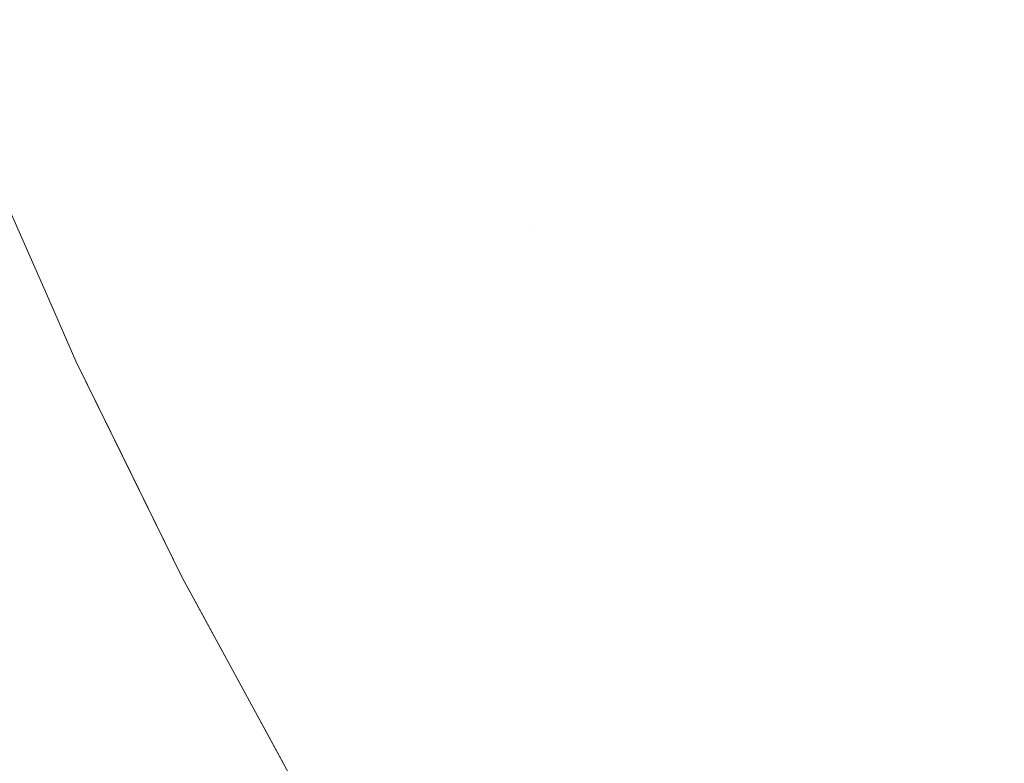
# Model space of a CAD drawing. Header units: centimetres. Extents: x -44.1 to 45.2, y 4.2 to 6.
# Tile 146 of 256: x -14.0856 to -14.0608, y 4.6365 to 4.6552. Entities that reach past the tile are written whole.
import ezdxf

# ---------------------------------------------------------------- set-up
doc = ezdxf.new("R2010")
doc.units = ezdxf.units.CM
doc.header["$LTSCALE"] = 2.54
doc.layers.add('Lucido design-1', color=7, linetype='Continuous')

# ---------------------------------------------------------------- blocks, each defined once
blk = doc.blocks.new('Gruppo-4-1')
at = {"color": 7, "linetype": 'Continuous', "lineweight": 9}
blk.add_3dface([(-43.918995, 5.900212, -2276.22217), (-43.918995, 4.300212, -2276.22217), (45.04592, 4.300212, -2276.22217), (45.04592, 5.900212, -2276.22217)], dxfattribs=at)
for points, invisible_edges in [([(-14.063645, 4.658898, -2276.669608), (-14.062256, 4.655431, -2276.669608), (-14.06439, 4.655114, -2276.671794), (-14.065789, 4.658605, -2276.671794)], 15), ([(-14.065789, 4.658605, -2276.671794), (-14.06439, 4.655114, -2276.671794), (-14.066426, 4.654811, -2276.674006), (-14.067834, 4.658325, -2276.674006)], 15), ([(-14.067834, 4.658325, -2276.674006), (-14.066426, 4.654811, -2276.674006), (-14.068363, 4.654522, -2276.676241), (-14.06978, 4.658059, -2276.676241)], 15), ([(-14.06978, 4.658059, -2276.676241), (-14.068363, 4.654522, -2276.676241), (-14.070201, 4.654249, -2276.678496), (-14.071626, 4.657807, -2276.678496)], 15), ([(-14.071626, 4.657807, -2276.678496), (-14.070201, 4.654249, -2276.678496), (-14.071938, 4.65399, -2276.680769), (-14.073372, 4.657568, -2276.680769)], 15), ([(-14.073372, 4.657568, -2276.680769), (-14.071938, 4.65399, -2276.680769), (-14.073574, 4.653747, -2276.683058), (-14.075016, 4.657343, -2276.683058)], 15), ([(-14.075016, 4.657343, -2276.683058), (-14.073574, 4.653747, -2276.683058), (-14.07511, 4.653518, -2276.68536), (-14.076559, 4.657133, -2276.68536)], 15), ([(-14.07584, 4.653409, -2276.686516), (-14.076545, 4.653304, -2276.687674), (-14.078, 4.656935, -2276.687674), (-14.077292, 4.657032, -2276.686516)], 15), ([(-14.077292, 4.657032, -2276.686516), (-14.076559, 4.657133, -2276.68536), (-14.07511, 4.653518, -2276.68536), (-14.07584, 4.653409, -2276.686516)], 15), ([(-14.079974, 4.656666, -2276.691158), (-14.079341, 4.656752, -2276.689995), (-14.07788, 4.653106, -2276.689995), (-14.078509, 4.653012, -2276.691158)], 15), ([(-14.077225, 4.653203, -2276.688833), (-14.07788, 4.653106, -2276.689995), (-14.079341, 4.656752, -2276.689995), (-14.078683, 4.656842, -2276.688833)], 15), ([(-14.078683, 4.656842, -2276.688833), (-14.078, 4.656935, -2276.687674), (-14.076545, 4.653304, -2276.687674), (-14.077225, 4.653203, -2276.688833)], 15), ([(-14.079694, 4.652836, -2276.693488), (-14.080249, 4.652753, -2276.694654), (-14.081721, 4.656427, -2276.694654), (-14.081164, 4.656503, -2276.693488)], 15), ([(-14.081164, 4.656503, -2276.693488), (-14.080581, 4.656583, -2276.692323), (-14.079114, 4.652922, -2276.692323), (-14.079694, 4.652836, -2276.693488)], 15), ([(-14.078509, 4.653012, -2276.691158), (-14.079114, 4.652922, -2276.692323), (-14.080581, 4.656583, -2276.692323), (-14.079974, 4.656666, -2276.691158)], 15), ([(-14.081766, 4.652527, -2276.698154), (-14.082223, 4.652459, -2276.699319), (-14.083704, 4.656156, -2276.699319), (-14.083245, 4.656219, -2276.698154)], 15), ([(-14.083245, 4.656219, -2276.698154), (-14.082762, 4.656285, -2276.696987), (-14.081285, 4.652599, -2276.696987), (-14.081766, 4.652527, -2276.698154)], 15), ([(-14.080779, 4.652674, -2276.695821), (-14.081285, 4.652599, -2276.696987), (-14.082762, 4.656285, -2276.696987), (-14.082254, 4.656354, -2276.695821)], 15), ([(-14.082254, 4.656354, -2276.695821), (-14.081721, 4.656427, -2276.694654), (-14.080249, 4.652753, -2276.694654), (-14.080779, 4.652674, -2276.695821)], 15), ([(-14.083449, 4.652277, -2276.702812), (-14.08381, 4.652223, -2276.703974), (-14.085299, 4.655938, -2276.703974), (-14.084936, 4.655987, -2276.702812)], 15), ([(-14.084936, 4.655987, -2276.702812), (-14.08455, 4.65604, -2276.701649), (-14.083064, 4.652334, -2276.701649), (-14.083449, 4.652277, -2276.702812)], 15), ([(-14.082656, 4.652395, -2276.700485), (-14.083064, 4.652334, -2276.701649), (-14.08455, 4.65604, -2276.701649), (-14.084139, 4.656096, -2276.700485)], 15), ([(-14.084139, 4.656096, -2276.700485), (-14.083704, 4.656156, -2276.699319), (-14.082223, 4.652459, -2276.699319), (-14.082656, 4.652395, -2276.700485)], 15), ([(-14.087186, 4.65568, -2276.712043), (-14.086984, 4.655707, -2276.710899), (-14.085488, 4.651973, -2276.710899), (-14.085688, 4.651943, -2276.712043)], 15), ([(-14.085266, 4.652006, -2276.709751), (-14.085488, 4.651973, -2276.710899), (-14.086984, 4.655707, -2276.710899), (-14.086761, 4.655738, -2276.709751)], 15), ([(-14.086761, 4.655738, -2276.709751), (-14.086515, 4.655772, -2276.7086), (-14.08502, 4.652043, -2276.7086), (-14.085266, 4.652006, -2276.709751)], 15), ([(-14.084753, 4.652083, -2276.707447), (-14.08502, 4.652043, -2276.7086), (-14.086515, 4.655772, -2276.7086), (-14.086245, 4.655808, -2276.707447)], 15), ([(-14.086245, 4.655808, -2276.707447), (-14.085953, 4.655848, -2276.706291), (-14.084462, 4.652126, -2276.706291), (-14.084753, 4.652083, -2276.707447)], 15), ([(-14.084148, 4.652173, -2276.705134), (-14.084462, 4.652126, -2276.706291), (-14.085953, 4.655848, -2276.706291), (-14.085638, 4.655891, -2276.705134)], 15), ([(-14.085638, 4.655891, -2276.705134), (-14.085299, 4.655938, -2276.703974), (-14.08381, 4.652223, -2276.703974), (-14.084148, 4.652173, -2276.705134)], 15), ([(-14.060732, 4.651929, -2276.669608), (-14.062256, 4.655431, -2276.669608), (-14.060025, 4.655763, -2276.667449), (-14.058512, 4.652287, -2276.667449)], 15), ([(-14.062855, 4.651586, -2276.671794), (-14.06439, 4.655114, -2276.671794), (-14.062256, 4.655431, -2276.669608), (-14.060732, 4.651929, -2276.669608)], 15), ([(-14.06488, 4.65126, -2276.674006), (-14.066426, 4.654811, -2276.674006), (-14.06439, 4.655114, -2276.671794), (-14.062855, 4.651586, -2276.671794)], 15), ([(-14.066808, 4.650949, -2276.676241), (-14.068363, 4.654522, -2276.676241), (-14.066426, 4.654811, -2276.674006), (-14.06488, 4.65126, -2276.674006)], 15), ([(-14.068636, 4.650654, -2276.678496), (-14.070201, 4.654249, -2276.678496), (-14.068363, 4.654522, -2276.676241), (-14.066808, 4.650949, -2276.676241)], 15), ([(-14.070364, 4.650375, -2276.680769), (-14.071938, 4.65399, -2276.680769), (-14.070201, 4.654249, -2276.678496), (-14.068636, 4.650654, -2276.678496)], 15), ([(-14.071993, 4.650112, -2276.683058), (-14.073574, 4.653747, -2276.683058), (-14.071938, 4.65399, -2276.680769), (-14.070364, 4.650375, -2276.680769)], 15), ([(-14.072769, 4.649987, -2276.684208), (-14.073521, 4.649866, -2276.68536), (-14.07511, 4.653518, -2276.68536), (-14.073574, 4.653747, -2276.683058)], 15), ([(-14.073574, 4.653747, -2276.683058), (-14.071993, 4.650112, -2276.683058), (-14.072769, 4.649987, -2276.684208)], 11), ([(-14.07584, 4.653409, -2276.686516), (-14.07511, 4.653518, -2276.68536), (-14.073521, 4.649866, -2276.68536), (-14.074247, 4.649749, -2276.686516)], 15), ([(-14.077225, 4.653203, -2276.688833), (-14.076545, 4.653304, -2276.687674), (-14.074948, 4.649636, -2276.687674), (-14.075625, 4.649526, -2276.688833)], 15), ([(-14.074247, 4.649749, -2276.686516), (-14.074948, 4.649636, -2276.687674), (-14.076545, 4.653304, -2276.687674), (-14.07584, 4.653409, -2276.686516)], 15), ([(-14.076903, 4.64932, -2276.691158), (-14.077504, 4.649223, -2276.692323), (-14.079114, 4.652922, -2276.692323), (-14.078509, 4.653012, -2276.691158)], 15), ([(-14.078509, 4.653012, -2276.691158), (-14.07788, 4.653106, -2276.689995), (-14.076276, 4.649421, -2276.689995), (-14.076903, 4.64932, -2276.691158)], 15), ([(-14.075625, 4.649526, -2276.688833), (-14.076276, 4.649421, -2276.689995), (-14.07788, 4.653106, -2276.689995), (-14.077225, 4.653203, -2276.688833)], 15), ([(-14.080779, 4.652674, -2276.695821), (-14.080249, 4.652753, -2276.694654), (-14.078633, 4.649041, -2276.694654), (-14.079161, 4.648956, -2276.695821)], 15), ([(-14.078081, 4.64913, -2276.693488), (-14.078633, 4.649041, -2276.694654), (-14.080249, 4.652753, -2276.694654), (-14.079694, 4.652836, -2276.693488)], 15), ([(-14.079694, 4.652836, -2276.693488), (-14.079114, 4.652922, -2276.692323), (-14.077504, 4.649223, -2276.692323), (-14.078081, 4.64913, -2276.693488)], 15), ([(-14.080143, 4.648798, -2276.698154), (-14.080597, 4.648724, -2276.699319), (-14.082223, 4.652459, -2276.699319), (-14.081766, 4.652527, -2276.698154)], 15), ([(-14.081766, 4.652527, -2276.698154), (-14.081285, 4.652599, -2276.696987), (-14.079664, 4.648875, -2276.696987), (-14.080143, 4.648798, -2276.698154)], 15), ([(-14.079161, 4.648956, -2276.695821), (-14.079664, 4.648875, -2276.696987), (-14.081285, 4.652599, -2276.696987), (-14.080779, 4.652674, -2276.695821)], 15), ([(-14.084148, 4.652173, -2276.705134), (-14.08381, 4.652223, -2276.703974), (-14.082176, 4.64847, -2276.703974), (-14.082512, 4.648415, -2276.705134)], 15), ([(-14.081817, 4.648528, -2276.702812), (-14.082176, 4.64847, -2276.703974), (-14.08381, 4.652223, -2276.703974), (-14.083449, 4.652277, -2276.702812)], 15), ([(-14.083449, 4.652277, -2276.702812), (-14.083064, 4.652334, -2276.701649), (-14.081435, 4.648589, -2276.701649), (-14.081817, 4.648528, -2276.702812)], 15), ([(-14.081028, 4.648655, -2276.700485), (-14.081435, 4.648589, -2276.701649), (-14.083064, 4.652334, -2276.701649), (-14.082656, 4.652395, -2276.700485)], 15), ([(-14.082656, 4.652395, -2276.700485), (-14.082223, 4.652459, -2276.699319), (-14.080597, 4.648724, -2276.699319), (-14.081028, 4.648655, -2276.700485)], 15), ([(-14.083625, 4.648236, -2276.709751), (-14.083846, 4.6482, -2276.710899), (-14.085488, 4.651973, -2276.710899), (-14.085266, 4.652006, -2276.709751)], 15), ([(-14.085266, 4.652006, -2276.709751), (-14.08502, 4.652043, -2276.7086), (-14.083381, 4.648275, -2276.7086), (-14.083625, 4.648236, -2276.709751)], 15), ([(-14.083114, 4.648318, -2276.707447), (-14.083381, 4.648275, -2276.7086), (-14.08502, 4.652043, -2276.7086), (-14.084753, 4.652083, -2276.707447)], 15), ([(-14.084753, 4.652083, -2276.707447), (-14.084462, 4.652126, -2276.706291), (-14.082825, 4.648365, -2276.706291), (-14.083114, 4.648318, -2276.707447)], 15), ([(-14.082512, 4.648415, -2276.705134), (-14.082825, 4.648365, -2276.706291), (-14.084462, 4.652126, -2276.706291), (-14.084148, 4.652173, -2276.705134)], 15), ([(-14.085657, 4.647908, -2276.931982), (-14.087309, 4.651702, -2276.931982), (-14.08706, 4.651739, -2276.930287), (-14.08541, 4.647948, -2276.930287)], 15), ([(-14.08541, 4.647948, -2276.930287), (-14.08706, 4.651739, -2276.930287), (-14.086862, 4.651769, -2276.928615), (-14.085213, 4.64798, -2276.928615)], 15), ([(-14.085213, 4.64798, -2276.928615), (-14.086862, 4.651769, -2276.928615), (-14.086711, 4.651791, -2276.926967), (-14.085063, 4.648004, -2276.926967)], 15), ([(-14.085063, 4.648004, -2276.926967), (-14.086711, 4.651791, -2276.926967), (-14.086606, 4.651807, -2276.925344), (-14.084958, 4.648021, -2276.925344)], 15), ([(-14.084958, 4.648021, -2276.925344), (-14.086606, 4.651807, -2276.925344), (-14.086544, 4.651816, -2276.923745), (-14.084897, 4.648031, -2276.923745)], 15), ([(-14.086544, 4.651816, -2276.923745), (-14.086587, 4.651971, -2276.92217), (-14.084855, 4.648044, -2276.92217)], 9), ([(-14.084855, 4.648044, -2276.92217), (-14.086587, 4.651971, -2276.92217), (-14.086587, 4.651971, -2276.72217), (-14.084855, 4.648044, -2276.72217)], 10), ([(-14.084855, 4.648044, -2276.72217), (-14.086587, 4.651971, -2276.72217), (-14.086514, 4.651821, -2276.721063)], 10), ([(-14.084855, 4.648044, -2276.92217), (-14.084897, 4.648031, -2276.923745), (-14.086544, 4.651816, -2276.923745)], 11), ([(-14.086514, 4.651821, -2276.721063), (-14.086484, 4.651825, -2276.71995), (-14.084837, 4.648041, -2276.71995), (-14.084867, 4.648036, -2276.721063)], 15), ([(-14.086514, 4.651821, -2276.721063), (-14.084867, 4.648036, -2276.721063), (-14.084855, 4.648044, -2276.72217)], 11), ([(-14.084787, 4.648049, -2276.718833), (-14.084837, 4.648041, -2276.71995), (-14.086484, 4.651825, -2276.71995), (-14.086434, 4.651833, -2276.718833)], 15), ([(-14.086434, 4.651833, -2276.718833), (-14.086362, 4.651843, -2276.717712), (-14.084716, 4.64806, -2276.717712), (-14.084787, 4.648049, -2276.718833)], 15), ([(-14.084624, 4.648075, -2276.716586), (-14.084716, 4.64806, -2276.717712), (-14.086362, 4.651843, -2276.717712), (-14.08627, 4.651857, -2276.716586)], 15), ([(-14.08627, 4.651857, -2276.716586), (-14.086157, 4.651874, -2276.715456), (-14.084512, 4.648093, -2276.715456), (-14.084624, 4.648075, -2276.716586)], 15), ([(-14.084378, 4.648115, -2276.714322), (-14.084512, 4.648093, -2276.715456), (-14.086157, 4.651874, -2276.715456), (-14.086023, 4.651894, -2276.714322)], 15), ([(-14.086023, 4.651894, -2276.714322), (-14.085866, 4.651917, -2276.713185), (-14.084222, 4.64814, -2276.713185), (-14.084378, 4.648115, -2276.714322)], 15), ([(-14.084045, 4.648168, -2276.712043), (-14.084222, 4.64814, -2276.713185), (-14.085866, 4.651917, -2276.713185), (-14.085688, 4.651943, -2276.712043)], 15), ([(-14.085688, 4.651943, -2276.712043), (-14.085488, 4.651973, -2276.710899), (-14.083846, 4.6482, -2276.710899), (-14.084045, 4.648168, -2276.712043)], 15), ([(-14.060732, 4.651929, -2276.669608), (-14.059067, 4.648392, -2276.669608), (-14.061178, 4.648024, -2276.671794), (-14.062855, 4.651586, -2276.671794)], 15), ([(-14.062855, 4.651586, -2276.671794), (-14.061178, 4.648024, -2276.671794), (-14.063193, 4.647674, -2276.674006), (-14.06488, 4.65126, -2276.674006)], 15), ([(-14.06488, 4.65126, -2276.674006), (-14.063193, 4.647674, -2276.674006), (-14.065109, 4.64734, -2276.676241), (-14.066808, 4.650949, -2276.676241)], 15), ([(-14.066808, 4.650949, -2276.676241), (-14.065109, 4.64734, -2276.676241), (-14.066927, 4.647024, -2276.678496), (-14.068636, 4.650654, -2276.678496)], 15), ([(-14.068636, 4.650654, -2276.678496), (-14.066927, 4.647024, -2276.678496), (-14.068646, 4.646724, -2276.680769), (-14.070364, 4.650375, -2276.680769)], 15), ([(-14.070364, 4.650375, -2276.680769), (-14.068646, 4.646724, -2276.680769), (-14.070265, 4.646442, -2276.683058), (-14.071993, 4.650112, -2276.683058)], 15), ([(-14.071038, 4.646308, -2276.684208), (-14.071785, 4.646178, -2276.68536), (-14.073521, 4.649866, -2276.68536), (-14.072769, 4.649987, -2276.684208)], 15), ([(-14.072769, 4.649987, -2276.684208), (-14.071993, 4.650112, -2276.683058), (-14.070265, 4.646442, -2276.683058), (-14.071038, 4.646308, -2276.684208)], 15), ([(-14.072507, 4.646052, -2276.686516), (-14.073205, 4.645931, -2276.687674), (-14.074948, 4.649636, -2276.687674), (-14.074247, 4.649749, -2276.686516)], 15), ([(-14.074247, 4.649749, -2276.686516), (-14.073521, 4.649866, -2276.68536), (-14.071785, 4.646178, -2276.68536), (-14.072507, 4.646052, -2276.686516)], 15), ([(-14.073877, 4.645814, -2276.688833), (-14.074525, 4.645701, -2276.689995), (-14.076276, 4.649421, -2276.689995), (-14.075625, 4.649526, -2276.688833)], 15), ([(-14.075625, 4.649526, -2276.688833), (-14.074948, 4.649636, -2276.687674), (-14.073205, 4.645931, -2276.687674), (-14.073877, 4.645814, -2276.688833)], 15), ([(-14.075148, 4.645592, -2276.691158), (-14.075746, 4.645488, -2276.692323), (-14.077504, 4.649223, -2276.692323), (-14.076903, 4.64932, -2276.691158)], 15), ([(-14.076903, 4.64932, -2276.691158), (-14.076276, 4.649421, -2276.689995), (-14.074525, 4.645701, -2276.689995), (-14.075148, 4.645592, -2276.691158)], 15), ([(-14.079161, 4.648956, -2276.695821), (-14.078633, 4.649041, -2276.694654), (-14.076869, 4.645293, -2276.694654), (-14.077394, 4.645201, -2276.695821)], 15), ([(-14.07632, 4.645388, -2276.693488), (-14.076869, 4.645293, -2276.694654), (-14.078633, 4.649041, -2276.694654), (-14.078081, 4.64913, -2276.693488)], 15), ([(-14.078081, 4.64913, -2276.693488), (-14.077504, 4.649223, -2276.692323), (-14.075746, 4.645488, -2276.692323), (-14.07632, 4.645388, -2276.693488)], 15), ([(-14.07837, 4.645032, -2276.698154), (-14.078822, 4.644953, -2276.699319), (-14.080597, 4.648724, -2276.699319), (-14.080143, 4.648798, -2276.698154)], 15), ([(-14.080143, 4.648798, -2276.698154), (-14.079664, 4.648875, -2276.696987), (-14.077894, 4.645114, -2276.696987), (-14.07837, 4.645032, -2276.698154)], 15), ([(-14.077394, 4.645201, -2276.695821), (-14.077894, 4.645114, -2276.696987), (-14.079664, 4.648875, -2276.696987), (-14.079161, 4.648956, -2276.695821)], 15), ([(-14.080035, 4.644742, -2276.702812), (-14.080393, 4.644679, -2276.703974), (-14.082176, 4.64847, -2276.703974), (-14.081817, 4.648528, -2276.702812)], 15), ([(-14.081817, 4.648528, -2276.702812), (-14.081435, 4.648589, -2276.701649), (-14.079655, 4.644808, -2276.701649), (-14.080035, 4.644742, -2276.702812)], 15), ([(-14.07925, 4.644878, -2276.700485), (-14.079655, 4.644808, -2276.701649), (-14.081435, 4.648589, -2276.701649), (-14.081028, 4.648655, -2276.700485)], 15), ([(-14.081028, 4.648655, -2276.700485), (-14.080597, 4.648724, -2276.699319), (-14.078822, 4.644953, -2276.699319), (-14.07925, 4.644878, -2276.700485)], 15), ([(-14.083625, 4.648236, -2276.709751), (-14.083381, 4.648275, -2276.7086), (-14.08159, 4.644471, -2276.7086), (-14.081833, 4.644429, -2276.709751)], 15), ([(-14.081325, 4.644517, -2276.707447), (-14.08159, 4.644471, -2276.7086), (-14.083381, 4.648275, -2276.7086), (-14.083114, 4.648318, -2276.707447)], 15), ([(-14.083114, 4.648318, -2276.707447), (-14.082825, 4.648365, -2276.706291), (-14.081037, 4.644567, -2276.706291), (-14.081325, 4.644517, -2276.707447)], 15), ([(-14.080726, 4.644621, -2276.705134), (-14.081037, 4.644567, -2276.706291), (-14.082825, 4.648365, -2276.706291), (-14.082512, 4.648415, -2276.705134)], 15), ([(-14.082512, 4.648415, -2276.705134), (-14.082176, 4.64847, -2276.703974), (-14.080393, 4.644679, -2276.703974), (-14.080726, 4.644621, -2276.705134)], 15), ([(-14.059356, 4.64443, -2276.671794), (-14.061178, 4.648024, -2276.671794), (-14.059067, 4.648392, -2276.669608), (-14.057257, 4.644823, -2276.669608)], 15), ([(-14.085063, 4.648004, -2276.926967), (-14.083263, 4.64418, -2276.926967), (-14.083412, 4.644154, -2276.928615), (-14.085213, 4.64798, -2276.928615)], 15), ([(-14.084958, 4.648021, -2276.925344), (-14.083159, 4.644198, -2276.925344), (-14.083263, 4.64418, -2276.926967), (-14.085063, 4.648004, -2276.926967)], 15), ([(-14.084897, 4.648031, -2276.923745), (-14.083098, 4.644209, -2276.923745), (-14.083159, 4.644198, -2276.925344), (-14.084958, 4.648021, -2276.925344)], 15), ([(-14.084897, 4.648031, -2276.923745), (-14.084855, 4.648044, -2276.92217), (-14.084225, 4.646615, -2276.92217)], 9), ([(-14.084225, 4.646615, -2276.92217), (-14.083098, 4.644209, -2276.923745), (-14.084897, 4.648031, -2276.923745)], 11), ([(-14.084225, 4.646615, -2276.72217), (-14.084855, 4.648044, -2276.72217), (-14.084867, 4.648036, -2276.721063)], 10), ([(-14.084867, 4.648036, -2276.721063), (-14.084837, 4.648041, -2276.71995), (-14.083038, 4.644219, -2276.71995), (-14.083068, 4.644214, -2276.721063)], 15), ([(-14.084225, 4.646615, -2276.72217), (-14.084867, 4.648036, -2276.721063), (-14.083068, 4.644214, -2276.721063)], 11), ([(-14.084855, 4.648044, -2276.72217), (-14.084225, 4.646615, -2276.72217), (-14.084225, 4.646615, -2276.92217), (-14.084855, 4.648044, -2276.92217)], 10), ([(-14.082988, 4.644228, -2276.718833), (-14.083038, 4.644219, -2276.71995), (-14.084837, 4.648041, -2276.71995), (-14.084787, 4.648049, -2276.718833)], 15), ([(-14.084787, 4.648049, -2276.718833), (-14.084716, 4.64806, -2276.717712), (-14.082918, 4.64424, -2276.717712), (-14.082988, 4.644228, -2276.718833)], 15), ([(-14.082827, 4.644256, -2276.716586), (-14.082918, 4.64424, -2276.717712), (-14.084716, 4.64806, -2276.717712), (-14.084624, 4.648075, -2276.716586)], 15), ([(-14.084624, 4.648075, -2276.716586), (-14.084512, 4.648093, -2276.715456), (-14.082715, 4.644275, -2276.715456), (-14.082827, 4.644256, -2276.716586)], 15), ([(-14.082582, 4.644298, -2276.714322), (-14.082715, 4.644275, -2276.715456), (-14.084512, 4.648093, -2276.715456), (-14.084378, 4.648115, -2276.714322)], 15), ([(-14.084378, 4.648115, -2276.714322), (-14.084222, 4.64814, -2276.713185), (-14.082427, 4.644325, -2276.713185), (-14.082582, 4.644298, -2276.714322)], 15), ([(-14.082251, 4.644356, -2276.712043), (-14.082427, 4.644325, -2276.713185), (-14.084222, 4.64814, -2276.713185), (-14.084045, 4.648168, -2276.712043)], 15), ([(-14.084045, 4.648168, -2276.712043), (-14.083846, 4.6482, -2276.710899), (-14.082053, 4.64439, -2276.710899), (-14.082251, 4.644356, -2276.712043)], 15), ([(-14.081833, 4.644429, -2276.709751), (-14.082053, 4.64439, -2276.710899), (-14.083846, 4.6482, -2276.710899), (-14.083625, 4.648236, -2276.709751)], 15), ([(-14.061358, 4.644055, -2276.674006), (-14.063193, 4.647674, -2276.674006), (-14.061178, 4.648024, -2276.671794), (-14.059356, 4.64443, -2276.671794)], 15), ([(-14.086308, 4.647803, -2276.935444), (-14.084501, 4.643964, -2276.935444), (-14.084907, 4.643894, -2276.93721), (-14.086716, 4.647737, -2276.93721)], 15), ([(-14.085956, 4.64786, -2276.933702), (-14.084151, 4.644025, -2276.933702), (-14.084501, 4.643964, -2276.935444), (-14.086308, 4.647803, -2276.935444)], 15), ([(-14.085657, 4.647908, -2276.931982), (-14.083854, 4.644077, -2276.931982), (-14.084151, 4.644025, -2276.933702), (-14.085956, 4.64786, -2276.933702)], 15), ([(-14.08541, 4.647948, -2276.930287), (-14.083608, 4.64412, -2276.930287), (-14.083854, 4.644077, -2276.931982), (-14.085657, 4.647908, -2276.931982)], 15), ([(-14.085213, 4.64798, -2276.928615), (-14.083412, 4.644154, -2276.928615), (-14.083608, 4.64412, -2276.930287), (-14.08541, 4.647948, -2276.930287)], 15), ([(-14.087183, 4.647662, -2276.938998), (-14.085372, 4.643813, -2276.938998), (-14.085896, 4.643721, -2276.940809), (-14.087711, 4.647577, -2276.940809)], 15), ([(-14.086716, 4.647737, -2276.93721), (-14.084907, 4.643894, -2276.93721), (-14.085372, 4.643813, -2276.938998), (-14.087183, 4.647662, -2276.938998)], 15), ([(-14.063263, 4.643698, -2276.676241), (-14.065109, 4.64734, -2276.676241), (-14.063193, 4.647674, -2276.674006), (-14.061358, 4.644055, -2276.674006)], 15), ([(-14.06507, 4.64336, -2276.678496), (-14.066927, 4.647024, -2276.678496), (-14.065109, 4.64734, -2276.676241), (-14.063263, 4.643698, -2276.676241)], 15), ([(-14.066778, 4.64304, -2276.680769), (-14.068646, 4.646724, -2276.680769), (-14.066927, 4.647024, -2276.678496), (-14.06507, 4.64336, -2276.678496)], 15), ([(-14.083098, 4.644209, -2276.923745), (-14.084225, 4.646615, -2276.92217), (-14.081544, 4.641164, -2276.92217)], 9), ([(-14.084225, 4.646615, -2276.92217), (-14.084225, 4.646615, -2276.72217), (-14.08305, 4.644226, -2276.72217)], 9), ([(-14.08305, 4.644226, -2276.72217), (-14.081544, 4.641164, -2276.72217), (-14.081544, 4.641164, -2276.92217), (-14.084225, 4.646615, -2276.92217)], 10), ([(-14.083068, 4.644214, -2276.721063), (-14.08305, 4.644226, -2276.72217), (-14.084225, 4.646615, -2276.72217)], 9), ([(-14.068387, 4.642739, -2276.683058), (-14.070265, 4.646442, -2276.683058), (-14.068646, 4.646724, -2276.680769), (-14.066778, 4.64304, -2276.680769)], 15), ([(-14.069155, 4.642595, -2276.684208), (-14.069898, 4.642456, -2276.68536), (-14.071785, 4.646178, -2276.68536), (-14.071038, 4.646308, -2276.684208)], 15), ([(-14.071038, 4.646308, -2276.684208), (-14.070265, 4.646442, -2276.683058), (-14.068387, 4.642739, -2276.683058), (-14.069155, 4.642595, -2276.684208)], 15), ([(-14.070616, 4.642322, -2276.686516), (-14.071309, 4.642192, -2276.687674), (-14.073205, 4.645931, -2276.687674), (-14.072507, 4.646052, -2276.686516)], 15), ([(-14.072507, 4.646052, -2276.686516), (-14.071785, 4.646178, -2276.68536), (-14.069898, 4.642456, -2276.68536), (-14.070616, 4.642322, -2276.686516)], 15), ([(-14.071977, 4.642067, -2276.688833), (-14.072621, 4.641946, -2276.689995), (-14.074525, 4.645701, -2276.689995), (-14.073877, 4.645814, -2276.688833)], 15), ([(-14.073877, 4.645814, -2276.688833), (-14.073205, 4.645931, -2276.687674), (-14.071309, 4.642192, -2276.687674), (-14.071977, 4.642067, -2276.688833)], 15), ([(-14.07324, 4.64183, -2276.691158), (-14.073835, 4.641719, -2276.692323), (-14.075746, 4.645488, -2276.692323), (-14.075148, 4.645592, -2276.691158)], 15), ([(-14.075148, 4.645592, -2276.691158), (-14.074525, 4.645701, -2276.689995), (-14.072621, 4.641946, -2276.689995), (-14.07324, 4.64183, -2276.691158)], 15), ([(-14.077394, 4.645201, -2276.695821), (-14.076869, 4.645293, -2276.694654), (-14.074951, 4.64151, -2276.694654), (-14.075473, 4.641412, -2276.695821)], 15), ([(-14.074405, 4.641612, -2276.693488), (-14.074951, 4.64151, -2276.694654), (-14.076869, 4.645293, -2276.694654), (-14.07632, 4.645388, -2276.693488)], 15), ([(-14.07632, 4.645388, -2276.693488), (-14.075746, 4.645488, -2276.692323), (-14.073835, 4.641719, -2276.692323), (-14.074405, 4.641612, -2276.693488)], 15), ([(-14.076443, 4.641231, -2276.698154), (-14.076892, 4.641147, -2276.699319), (-14.078822, 4.644953, -2276.699319), (-14.07837, 4.645032, -2276.698154)], 15), ([(-14.07837, 4.645032, -2276.698154), (-14.077894, 4.645114, -2276.696987), (-14.07597, 4.641319, -2276.696987), (-14.076443, 4.641231, -2276.698154)], 15), ([(-14.075473, 4.641412, -2276.695821), (-14.07597, 4.641319, -2276.696987), (-14.077894, 4.645114, -2276.696987), (-14.077394, 4.645201, -2276.695821)], 15), ([(-14.080035, 4.644742, -2276.702812), (-14.079655, 4.644808, -2276.701649), (-14.07772, 4.640992, -2276.701649), (-14.078098, 4.640921, -2276.702812)], 15), ([(-14.077318, 4.641067, -2276.700485), (-14.07772, 4.640992, -2276.701649), (-14.079655, 4.644808, -2276.701649), (-14.07925, 4.644878, -2276.700485)], 15), ([(-14.07925, 4.644878, -2276.700485), (-14.078822, 4.644953, -2276.699319), (-14.076892, 4.641147, -2276.699319), (-14.077318, 4.641067, -2276.700485)], 15), ([(-14.081325, 4.644517, -2276.707447), (-14.081037, 4.644567, -2276.706291), (-14.079094, 4.640734, -2276.706291), (-14.07938, 4.640681, -2276.707447)], 15), ([(-14.078785, 4.640792, -2276.705134), (-14.079094, 4.640734, -2276.706291), (-14.081037, 4.644567, -2276.706291), (-14.080726, 4.644621, -2276.705134)], 15), ([(-14.080726, 4.644621, -2276.705134), (-14.080393, 4.644679, -2276.703974), (-14.078453, 4.640854, -2276.703974), (-14.078785, 4.640792, -2276.705134)], 15), ([(-14.078098, 4.640921, -2276.702812), (-14.078453, 4.640854, -2276.703974), (-14.080393, 4.644679, -2276.703974), (-14.080035, 4.644742, -2276.702812)], 15), ([(-14.082827, 4.644256, -2276.716586), (-14.082715, 4.644275, -2276.715456), (-14.080761, 4.640422, -2276.715456), (-14.080873, 4.640401, -2276.716586)], 15), ([(-14.080629, 4.640447, -2276.714322), (-14.080761, 4.640422, -2276.715456), (-14.082715, 4.644275, -2276.715456), (-14.082582, 4.644298, -2276.714322)], 15), ([(-14.082582, 4.644298, -2276.714322), (-14.082427, 4.644325, -2276.713185), (-14.080475, 4.640476, -2276.713185), (-14.080629, 4.640447, -2276.714322)], 15), ([(-14.0803, 4.640509, -2276.712043), (-14.080475, 4.640476, -2276.713185), (-14.082427, 4.644325, -2276.713185), (-14.082251, 4.644356, -2276.712043)], 15), ([(-14.082251, 4.644356, -2276.712043), (-14.082053, 4.64439, -2276.710899), (-14.080103, 4.640545, -2276.710899), (-14.0803, 4.640509, -2276.712043)], 15), ([(-14.079884, 4.640586, -2276.709751), (-14.080103, 4.640545, -2276.710899), (-14.082053, 4.64439, -2276.710899), (-14.081833, 4.644429, -2276.709751)], 15), ([(-14.081833, 4.644429, -2276.709751), (-14.08159, 4.644471, -2276.7086), (-14.079643, 4.640632, -2276.7086), (-14.079884, 4.640586, -2276.709751)], 15), ([(-14.07938, 4.640681, -2276.707447), (-14.079643, 4.640632, -2276.7086), (-14.08159, 4.644471, -2276.7086), (-14.081325, 4.644517, -2276.707447)], 15), ([(-14.059356, 4.64443, -2276.671794), (-14.057382, 4.640804, -2276.671794), (-14.059371, 4.640405, -2276.674006), (-14.061358, 4.644055, -2276.674006)], 15), ([(-14.082188, 4.640155, -2276.933702), (-14.084151, 4.644025, -2276.933702), (-14.083854, 4.644077, -2276.931982), (-14.081893, 4.64021, -2276.931982)], 15), ([(-14.081893, 4.64021, -2276.931982), (-14.083854, 4.644077, -2276.931982), (-14.083608, 4.64412, -2276.930287), (-14.081649, 4.640256, -2276.930287)], 15), ([(-14.081649, 4.640256, -2276.930287), (-14.083608, 4.64412, -2276.930287), (-14.083412, 4.644154, -2276.928615), (-14.081454, 4.640293, -2276.928615)], 15), ([(-14.081454, 4.640293, -2276.928615), (-14.083412, 4.644154, -2276.928615), (-14.083263, 4.64418, -2276.926967), (-14.081306, 4.64032, -2276.926967)], 15), ([(-14.081306, 4.64032, -2276.926967), (-14.083263, 4.64418, -2276.926967), (-14.083159, 4.644198, -2276.925344), (-14.081202, 4.64034, -2276.925344)], 15), ([(-14.081202, 4.64034, -2276.925344), (-14.083159, 4.644198, -2276.925344), (-14.083098, 4.644209, -2276.923745), (-14.081142, 4.640351, -2276.923745)], 15), ([(-14.081544, 4.641164, -2276.92217), (-14.081142, 4.640351, -2276.923745), (-14.083098, 4.644209, -2276.923745)], 11), ([(-14.081544, 4.641164, -2276.72217), (-14.08305, 4.644226, -2276.72217), (-14.083068, 4.644214, -2276.721063)], 10), ([(-14.083068, 4.644214, -2276.721063), (-14.083038, 4.644219, -2276.71995), (-14.081083, 4.640362, -2276.71995), (-14.081112, 4.640357, -2276.721063)], 15), ([(-14.083068, 4.644214, -2276.721063), (-14.081112, 4.640357, -2276.721063), (-14.081544, 4.641164, -2276.72217)], 11), ([(-14.081033, 4.640371, -2276.718833), (-14.081083, 4.640362, -2276.71995), (-14.083038, 4.644219, -2276.71995), (-14.082988, 4.644228, -2276.718833)], 15), ([(-14.082988, 4.644228, -2276.718833), (-14.082918, 4.64424, -2276.717712), (-14.080963, 4.640385, -2276.717712), (-14.081033, 4.640371, -2276.718833)], 15), ([(-14.080873, 4.640401, -2276.716586), (-14.080963, 4.640385, -2276.717712), (-14.082918, 4.64424, -2276.717712), (-14.082827, 4.644256, -2276.716586)], 15), ([(-14.061358, 4.644055, -2276.674006), (-14.059371, 4.640405, -2276.674006), (-14.061263, 4.640025, -2276.676241), (-14.063263, 4.643698, -2276.676241)], 15), ([(-14.083923, 4.63983, -2276.940809), (-14.085896, 4.643721, -2276.940809), (-14.085372, 4.643813, -2276.938998), (-14.083402, 4.639928, -2276.938998)], 15), ([(-14.083402, 4.639928, -2276.938998), (-14.085372, 4.643813, -2276.938998), (-14.084907, 4.643894, -2276.93721), (-14.08294, 4.640014, -2276.93721)], 15), ([(-14.08294, 4.640014, -2276.93721), (-14.084907, 4.643894, -2276.93721), (-14.084501, 4.643964, -2276.935444), (-14.082537, 4.64009, -2276.935444)], 15), ([(-14.082537, 4.64009, -2276.935444), (-14.084501, 4.643964, -2276.935444), (-14.084151, 4.644025, -2276.933702), (-14.082188, 4.640155, -2276.933702)], 15), ([(-14.085156, 4.639599, -2276.944493), (-14.087137, 4.643505, -2276.944493), (-14.086484, 4.643619, -2276.942641), (-14.084507, 4.639721, -2276.942641)], 15), ([(-14.084507, 4.639721, -2276.942641), (-14.086484, 4.643619, -2276.942641), (-14.085896, 4.643721, -2276.940809), (-14.083923, 4.63983, -2276.940809)], 15), ([(-14.063263, 4.643698, -2276.676241), (-14.061263, 4.640025, -2276.676241), (-14.063058, 4.639665, -2276.678496), (-14.06507, 4.64336, -2276.678496)], 15), ([(-14.085872, 4.639465, -2276.946366), (-14.087857, 4.64338, -2276.946366), (-14.087137, 4.643505, -2276.944493), (-14.085156, 4.639599, -2276.944493)], 15), ([(-14.06507, 4.64336, -2276.678496), (-14.063058, 4.639665, -2276.678496), (-14.064755, 4.639324, -2276.680769), (-14.066778, 4.64304, -2276.680769)], 15), ([(-14.066778, 4.64304, -2276.680769), (-14.064755, 4.639324, -2276.680769), (-14.066354, 4.639003, -2276.683058), (-14.068387, 4.642739, -2276.683058)], 15), ([(-14.067116, 4.63885, -2276.684208), (-14.067854, 4.638702, -2276.68536), (-14.069898, 4.642456, -2276.68536), (-14.069155, 4.642595, -2276.684208)], 15), ([(-14.069155, 4.642595, -2276.684208), (-14.068387, 4.642739, -2276.683058), (-14.066354, 4.639003, -2276.683058), (-14.067116, 4.63885, -2276.684208)], 15), ([(-14.068567, 4.638559, -2276.686516), (-14.069256, 4.638421, -2276.687674), (-14.071309, 4.642192, -2276.687674), (-14.070616, 4.642322, -2276.686516)], 15), ([(-14.070616, 4.642322, -2276.686516), (-14.069898, 4.642456, -2276.68536), (-14.067854, 4.638702, -2276.68536), (-14.068567, 4.638559, -2276.686516)], 15), ([(-14.06992, 4.638288, -2276.688833), (-14.07056, 4.638159, -2276.689995), (-14.072621, 4.641946, -2276.689995), (-14.071977, 4.642067, -2276.688833)], 15), ([(-14.071977, 4.642067, -2276.688833), (-14.071309, 4.642192, -2276.687674), (-14.069256, 4.638421, -2276.687674), (-14.06992, 4.638288, -2276.688833)], 15), ([(-14.071175, 4.638036, -2276.691158), (-14.071766, 4.637917, -2276.692323), (-14.073835, 4.641719, -2276.692323), (-14.07324, 4.64183, -2276.691158)], 15), ([(-14.07324, 4.64183, -2276.691158), (-14.072621, 4.641946, -2276.689995), (-14.07056, 4.638159, -2276.689995), (-14.071175, 4.638036, -2276.691158)], 15), ([(-14.072332, 4.637804, -2276.693488), (-14.072874, 4.637695, -2276.694654), (-14.074951, 4.64151, -2276.694654), (-14.074405, 4.641612, -2276.693488)], 15), ([(-14.074405, 4.641612, -2276.693488), (-14.073835, 4.641719, -2276.692323), (-14.071766, 4.637917, -2276.692323), (-14.072332, 4.637804, -2276.693488)], 15), ([(-14.076443, 4.641231, -2276.698154), (-14.07597, 4.641319, -2276.696987), (-14.073886, 4.637492, -2276.696987), (-14.074356, 4.637397, -2276.698154)], 15), ([(-14.073392, 4.637591, -2276.695821), (-14.073886, 4.637492, -2276.696987), (-14.07597, 4.641319, -2276.696987), (-14.075473, 4.641412, -2276.695821)], 15), ([(-14.075473, 4.641412, -2276.695821), (-14.074951, 4.64151, -2276.694654), (-14.072874, 4.637695, -2276.694654), (-14.073392, 4.637591, -2276.695821)], 15), ([(-14.081544, 4.641164, -2276.92217), (-14.081108, 4.640363, -2276.92217), (-14.081142, 4.640351, -2276.923745)], 10), ([(-14.07852, 4.635611, -2276.92217), (-14.081108, 4.640363, -2276.92217), (-14.081544, 4.641164, -2276.72217), (-14.078989, 4.636473, -2276.72217)], 10), ([(-14.081108, 4.640363, -2276.92217), (-14.081544, 4.641164, -2276.92217), (-14.081544, 4.641164, -2276.72217)], 10), ([(-14.078994, 4.636466, -2276.721063), (-14.078989, 4.636473, -2276.72217), (-14.081544, 4.641164, -2276.72217), (-14.081112, 4.640357, -2276.721063)], 13), ([(-14.075225, 4.637223, -2276.700485), (-14.075624, 4.637143, -2276.701649), (-14.07772, 4.640992, -2276.701649), (-14.077318, 4.641067, -2276.700485)], 15), ([(-14.077318, 4.641067, -2276.700485), (-14.076892, 4.641147, -2276.699319), (-14.074803, 4.637308, -2276.699319), (-14.075225, 4.637223, -2276.700485)], 15), ([(-14.074356, 4.637397, -2276.698154), (-14.074803, 4.637308, -2276.699319), (-14.076892, 4.641147, -2276.699319), (-14.076443, 4.641231, -2276.698154)], 15), ([(-14.078785, 4.640792, -2276.705134), (-14.078453, 4.640854, -2276.703974), (-14.076353, 4.636997, -2276.703974), (-14.076683, 4.63693, -2276.705134)], 15), ([(-14.076, 4.637067, -2276.702812), (-14.076353, 4.636997, -2276.703974), (-14.078453, 4.640854, -2276.703974), (-14.078098, 4.640921, -2276.702812)], 15), ([(-14.078098, 4.640921, -2276.702812), (-14.07772, 4.640992, -2276.701649), (-14.075624, 4.637143, -2276.701649), (-14.076, 4.637067, -2276.702812)], 15), ([(-14.077775, 4.636711, -2276.709751), (-14.077992, 4.636668, -2276.710899), (-14.080103, 4.640545, -2276.710899), (-14.079884, 4.640586, -2276.709751)], 15), ([(-14.079884, 4.640586, -2276.709751), (-14.079643, 4.640632, -2276.7086), (-14.077535, 4.636759, -2276.7086), (-14.077775, 4.636711, -2276.709751)], 15), ([(-14.077274, 4.636812, -2276.707447), (-14.077535, 4.636759, -2276.7086), (-14.079643, 4.640632, -2276.7086), (-14.07938, 4.640681, -2276.707447)], 15), ([(-14.07938, 4.640681, -2276.707447), (-14.079094, 4.640734, -2276.706291), (-14.076989, 4.636869, -2276.706291), (-14.077274, 4.636812, -2276.707447)], 15), ([(-14.076683, 4.63693, -2276.705134), (-14.076989, 4.636869, -2276.706291), (-14.079094, 4.640734, -2276.706291), (-14.078785, 4.640792, -2276.705134)], 15), ([(-14.081306, 4.64032, -2276.926967), (-14.079187, 4.636428, -2276.926967), (-14.079334, 4.636398, -2276.928615), (-14.081454, 4.640293, -2276.928615)], 15), ([(-14.081202, 4.64034, -2276.925344), (-14.079084, 4.636448, -2276.925344), (-14.079187, 4.636428, -2276.926967), (-14.081306, 4.64032, -2276.926967)], 15), ([(-14.081142, 4.640351, -2276.923745), (-14.079024, 4.63646, -2276.923745), (-14.079084, 4.636448, -2276.925344), (-14.081202, 4.64034, -2276.925344)], 15), ([(-14.081108, 4.640363, -2276.92217), (-14.07852, 4.635611, -2276.92217), (-14.079024, 4.63646, -2276.923745), (-14.081142, 4.640351, -2276.923745)], 14), ([(-14.081112, 4.640357, -2276.721063), (-14.081083, 4.640362, -2276.71995), (-14.078965, 4.636472, -2276.71995), (-14.078994, 4.636466, -2276.721063)], 15), ([(-14.078916, 4.636482, -2276.718833), (-14.078965, 4.636472, -2276.71995), (-14.081083, 4.640362, -2276.71995), (-14.081033, 4.640371, -2276.718833)], 15), ([(-14.081033, 4.640371, -2276.718833), (-14.080963, 4.640385, -2276.717712), (-14.078846, 4.636496, -2276.717712), (-14.078916, 4.636482, -2276.718833)], 15), ([(-14.078756, 4.636514, -2276.716586), (-14.078846, 4.636496, -2276.717712), (-14.080963, 4.640385, -2276.717712), (-14.080873, 4.640401, -2276.716586)], 15), ([(-14.080873, 4.640401, -2276.716586), (-14.080761, 4.640422, -2276.715456), (-14.078646, 4.636536, -2276.715456), (-14.078756, 4.636514, -2276.716586)], 15), ([(-14.078514, 4.636563, -2276.714322), (-14.078646, 4.636536, -2276.715456), (-14.080761, 4.640422, -2276.715456), (-14.080629, 4.640447, -2276.714322)], 15), ([(-14.080629, 4.640447, -2276.714322), (-14.080475, 4.640476, -2276.713185), (-14.078362, 4.636593, -2276.713185), (-14.078514, 4.636563, -2276.714322)], 15), ([(-14.078188, 4.636628, -2276.712043), (-14.078362, 4.636593, -2276.713185), (-14.080475, 4.640476, -2276.713185), (-14.0803, 4.640509, -2276.712043)], 15), ([(-14.0803, 4.640509, -2276.712043), (-14.080103, 4.640545, -2276.710899), (-14.077992, 4.636668, -2276.710899), (-14.078188, 4.636628, -2276.712043)], 15), ([(-14.059105, 4.636323, -2276.676241), (-14.061263, 4.640025, -2276.676241), (-14.059371, 4.640405, -2276.674006), (-14.057227, 4.636726, -2276.674006)], 15), ([(-14.082537, 4.64009, -2276.935444), (-14.080409, 4.636182, -2276.935444), (-14.08081, 4.636102, -2276.93721), (-14.08294, 4.640014, -2276.93721)], 15), ([(-14.082188, 4.640155, -2276.933702), (-14.080063, 4.636252, -2276.933702), (-14.080409, 4.636182, -2276.935444), (-14.082537, 4.64009, -2276.935444)], 15), ([(-14.081893, 4.64021, -2276.931982), (-14.07977, 4.636311, -2276.931982), (-14.080063, 4.636252, -2276.933702), (-14.082188, 4.640155, -2276.933702)], 15), ([(-14.081649, 4.640256, -2276.930287), (-14.079528, 4.636359, -2276.930287), (-14.07977, 4.636311, -2276.931982), (-14.081893, 4.64021, -2276.931982)], 15), ([(-14.081454, 4.640293, -2276.928615), (-14.079334, 4.636398, -2276.928615), (-14.079528, 4.636359, -2276.930287), (-14.081649, 4.640256, -2276.930287)], 15), ([(-14.083923, 4.63983, -2276.940809), (-14.081787, 4.635906, -2276.940809), (-14.082367, 4.635789, -2276.942641), (-14.084507, 4.639721, -2276.942641)], 15), ([(-14.083402, 4.639928, -2276.938998), (-14.081269, 4.63601, -2276.938998), (-14.081787, 4.635906, -2276.940809), (-14.083923, 4.63983, -2276.940809)], 15), ([(-14.08294, 4.640014, -2276.93721), (-14.08081, 4.636102, -2276.93721), (-14.081269, 4.63601, -2276.938998), (-14.083402, 4.639928, -2276.938998)], 15), ([(-14.060888, 4.635941, -2276.678496), (-14.063058, 4.639665, -2276.678496), (-14.061263, 4.640025, -2276.676241), (-14.059105, 4.636323, -2276.676241)], 15), ([(-14.085156, 4.639599, -2276.944493), (-14.083012, 4.63566, -2276.944493), (-14.083723, 4.635517, -2276.946366), (-14.085872, 4.639465, -2276.946366)], 15), ([(-14.084507, 4.639721, -2276.942641), (-14.082367, 4.635789, -2276.942641), (-14.083012, 4.63566, -2276.944493), (-14.085156, 4.639599, -2276.944493)], 15), ([(-14.062572, 4.635579, -2276.680769), (-14.064755, 4.639324, -2276.680769), (-14.063058, 4.639665, -2276.678496), (-14.060888, 4.635941, -2276.678496)], 15), ([(-14.086658, 4.639318, -2276.948259), (-14.084504, 4.635361, -2276.948259), (-14.085356, 4.635189, -2276.95017), (-14.087516, 4.639158, -2276.95017)], 15), ([(-14.085872, 4.639465, -2276.946366), (-14.083723, 4.635517, -2276.946366), (-14.084504, 4.635361, -2276.948259), (-14.086658, 4.639318, -2276.948259)], 15), ([(-14.06416, 4.635239, -2276.683058), (-14.066354, 4.639003, -2276.683058), (-14.064755, 4.639324, -2276.680769), (-14.062572, 4.635579, -2276.680769)], 15), ([(-14.087516, 4.639158, -2276.95017), (-14.085356, 4.635189, -2276.95017), (-14.086283, 4.635003, -2276.952099), (-14.08845, 4.638983, -2276.952099)], 15), ([(-14.064917, 4.635076, -2276.684208), (-14.065649, 4.634919, -2276.68536), (-14.067854, 4.638702, -2276.68536), (-14.067116, 4.63885, -2276.684208)], 15), ([(-14.067116, 4.63885, -2276.684208), (-14.066354, 4.639003, -2276.683058), (-14.06416, 4.635239, -2276.683058), (-14.064917, 4.635076, -2276.684208)], 15), ([(-14.068567, 4.638559, -2276.686516), (-14.067854, 4.638702, -2276.68536), (-14.065649, 4.634919, -2276.68536), (-14.066357, 4.634767, -2276.686516)], 15), ([(-14.06992, 4.638288, -2276.688833), (-14.069256, 4.638421, -2276.687674), (-14.067041, 4.63462, -2276.687674), (-14.0677, 4.634479, -2276.688833)], 15), ([(-14.066357, 4.634767, -2276.686516), (-14.067041, 4.63462, -2276.687674), (-14.069256, 4.638421, -2276.687674), (-14.068567, 4.638559, -2276.686516)], 15), ([(-14.071175, 4.638036, -2276.691158), (-14.07056, 4.638159, -2276.689995), (-14.068335, 4.634342, -2276.689995), (-14.068946, 4.634211, -2276.691158)], 15), ([(-14.0677, 4.634479, -2276.688833), (-14.068335, 4.634342, -2276.689995), (-14.07056, 4.638159, -2276.689995), (-14.06992, 4.638288, -2276.688833)], 15), ([(-14.072332, 4.637804, -2276.693488), (-14.071766, 4.637917, -2276.692323), (-14.069532, 4.634086, -2276.692323), (-14.070095, 4.633965, -2276.693488)], 15), ([(-14.068946, 4.634211, -2276.691158), (-14.069532, 4.634086, -2276.692323), (-14.071766, 4.637917, -2276.692323), (-14.071175, 4.638036, -2276.691158)], 15), ([(-14.071147, 4.633739, -2276.695821), (-14.071638, 4.633634, -2276.696987), (-14.073886, 4.637492, -2276.696987), (-14.073392, 4.637591, -2276.695821)], 15), ([(-14.073392, 4.637591, -2276.695821), (-14.072874, 4.637695, -2276.694654), (-14.070633, 4.633849, -2276.694654), (-14.071147, 4.633739, -2276.695821)], 15), ([(-14.070095, 4.633965, -2276.693488), (-14.070633, 4.633849, -2276.694654), (-14.072874, 4.637695, -2276.694654), (-14.072332, 4.637804, -2276.693488)], 15), ([(-14.072104, 4.633534, -2276.698154), (-14.072547, 4.633438, -2276.699319), (-14.074803, 4.637308, -2276.699319), (-14.074356, 4.637397, -2276.698154)], 15), ([(-14.074356, 4.637397, -2276.698154), (-14.073886, 4.637492, -2276.696987), (-14.071638, 4.633634, -2276.696987), (-14.072104, 4.633534, -2276.698154)], 15), ([(-14.076, 4.637067, -2276.702812), (-14.075624, 4.637143, -2276.701649), (-14.073363, 4.633263, -2276.701649), (-14.073737, 4.633183, -2276.702812)], 15), ([(-14.072967, 4.633348, -2276.700485), (-14.073363, 4.633263, -2276.701649), (-14.075624, 4.637143, -2276.701649), (-14.075225, 4.637223, -2276.700485)], 15), ([(-14.075225, 4.637223, -2276.700485), (-14.074803, 4.637308, -2276.699319), (-14.072547, 4.633438, -2276.699319), (-14.072967, 4.633348, -2276.700485)], 15), ([(-14.077274, 4.636812, -2276.707447), (-14.076989, 4.636869, -2276.706291), (-14.074719, 4.632973, -2276.706291), (-14.075001, 4.632912, -2276.707447)], 15), ([(-14.074414, 4.633038, -2276.705134), (-14.074719, 4.632973, -2276.706291), (-14.076989, 4.636869, -2276.706291), (-14.076683, 4.63693, -2276.705134)], 15), ([(-14.076683, 4.63693, -2276.705134), (-14.076353, 4.636997, -2276.703974), (-14.074087, 4.633108, -2276.703974), (-14.074414, 4.633038, -2276.705134)], 15), ([(-14.073737, 4.633183, -2276.702812), (-14.074087, 4.633108, -2276.703974), (-14.076353, 4.636997, -2276.703974), (-14.076, 4.637067, -2276.702812)], 15), ([(-14.078514, 4.636563, -2276.714322), (-14.078362, 4.636593, -2276.713185), (-14.076081, 4.63268, -2276.713185), (-14.076232, 4.632648, -2276.714322)], 15), ([(-14.075908, 4.632717, -2276.712043), (-14.076081, 4.63268, -2276.713185), (-14.078362, 4.636593, -2276.713185), (-14.078188, 4.636628, -2276.712043)], 15), ([(-14.078188, 4.636628, -2276.712043), (-14.077992, 4.636668, -2276.710899), (-14.075714, 4.632759, -2276.710899), (-14.075908, 4.632717, -2276.712043)], 15), ([(-14.075498, 4.632805, -2276.709751), (-14.075714, 4.632759, -2276.710899), (-14.077992, 4.636668, -2276.710899), (-14.077775, 4.636711, -2276.709751)], 15), ([(-14.077775, 4.636711, -2276.709751), (-14.077535, 4.636759, -2276.7086), (-14.07526, 4.632856, -2276.7086), (-14.075498, 4.632805, -2276.709751)], 15), ([(-14.075001, 4.632912, -2276.707447), (-14.07526, 4.632856, -2276.7086), (-14.077535, 4.636759, -2276.7086), (-14.077274, 4.636812, -2276.707447)], 15), ([(-14.076631, 4.632562, -2276.718833), (-14.07668, 4.632552, -2276.71995), (-14.078965, 4.636472, -2276.71995), (-14.078916, 4.636482, -2276.718833)], 15), ([(-14.078916, 4.636482, -2276.718833), (-14.078846, 4.636496, -2276.717712), (-14.076562, 4.632577, -2276.717712), (-14.076631, 4.632562, -2276.718833)], 15), ([(-14.076473, 4.632596, -2276.716586), (-14.076562, 4.632577, -2276.717712), (-14.078846, 4.636496, -2276.717712), (-14.078756, 4.636514, -2276.716586)], 15), ([(-14.078756, 4.636514, -2276.716586), (-14.078646, 4.636536, -2276.715456), (-14.076363, 4.63262, -2276.715456), (-14.076473, 4.632596, -2276.716586)], 15), ([(-14.076232, 4.632648, -2276.714322), (-14.076363, 4.63262, -2276.715456), (-14.078646, 4.636536, -2276.715456), (-14.078514, 4.636563, -2276.714322)], 15)]:
    blk.add_3dface(points, dxfattribs=dict(at, invisible_edges=invisible_edges))
blk = doc.blocks.new('Gruppo-5-1')
at = {"color": 7}
blk.add_blockref('Gruppo-4-1', (0, 0), dxfattribs=at)

msp = doc.modelspace()

# ---------------------------------------------------------------- block references
at = {"layer": 'Lucido design-1', "color": 7}
msp.add_blockref('Gruppo-5-1', (0, 0), dxfattribs=at)

doc.saveas('drawing.dxf')
